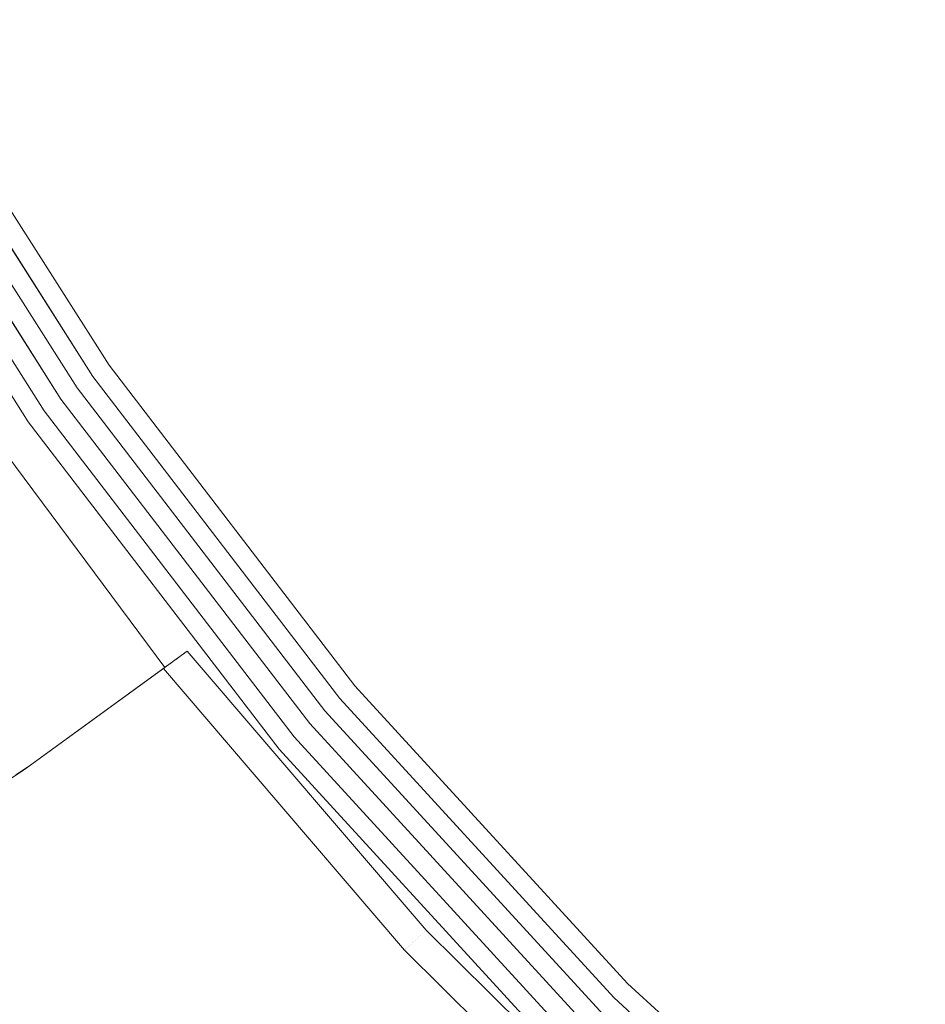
# Model space of a CAD drawing. Header units: millimetres. Extents: x -121 to 130, y -124 to 124.
# Tile 4 of 41: x -98 to -75, y -83 to -59. Entities that reach past the tile are written whole.
import ezdxf

# ---------------------------------------------------------------- set-up
doc = ezdxf.new("R2010")
doc.units = ezdxf.units.MM
doc.header["$LTSCALE"] = 25.4
doc.layers.add('Lighting-Moving Light', color=7, linetype='Continuous', lineweight=5, true_color=0x000000)

# ---------------------------------------------------------------- blocks, each defined once
blk = doc.blocks.new('Group-2-1')
at = {"layer": 'Lighting-Moving Light', "color": 7, "linetype": 'Continuous', "lineweight": 5, "transparency": 33554687}
for points, invisible_edges in [([(-38601.199, 5646.671, -577.8), (-38606.718, 5655.335, -577.8), (-38609.504, 5655.71, -577.8), (-38604.655, 5647.767, -577.8)], 10), ([(-38606.285, 5655.585, -578.305), (-38600.789, 5646.958, -578.305), (-38601.6, 5646.39, -677.305), (-38607.143, 5655.09, -677.305)], 10), ([(-38600.92, 5646.866, -577.934), (-38606.424, 5655.505, -577.934), (-38606.451, 5655.489, -577.907), (-38600.946, 5646.848, -577.907)], 15), ([(-38600.896, 5646.883, -577.963), (-38606.398, 5655.52, -577.963), (-38606.424, 5655.505, -577.934), (-38600.92, 5646.866, -577.934)], 15), ([(-38600.874, 5646.898, -577.995), (-38606.375, 5655.533, -577.995), (-38606.398, 5655.52, -577.963), (-38600.896, 5646.883, -577.963)], 15), ([(-38600.854, 5646.912, -578.029), (-38606.354, 5655.545, -578.029), (-38606.375, 5655.533, -577.995), (-38600.874, 5646.898, -577.995)], 15), ([(-38600.837, 5646.924, -578.065), (-38606.336, 5655.556, -578.065), (-38606.354, 5655.545, -578.029), (-38600.854, 5646.912, -578.029)], 15), ([(-38600.822, 5646.935, -578.103), (-38606.321, 5655.565, -578.103), (-38606.336, 5655.556, -578.065), (-38600.837, 5646.924, -578.065)], 15), ([(-38600.81, 5646.943, -578.141), (-38606.308, 5655.572, -578.141), (-38606.321, 5655.565, -578.103), (-38600.822, 5646.935, -578.103)], 15), ([(-38600.801, 5646.95, -578.181), (-38606.298, 5655.578, -578.181), (-38606.308, 5655.572, -578.141), (-38600.81, 5646.943, -578.141)], 15), ([(-38600.794, 5646.954, -578.222), (-38606.291, 5655.582, -578.222), (-38606.298, 5655.578, -578.181), (-38600.801, 5646.95, -578.181)], 15), ([(-38600.79, 5646.957, -578.263), (-38606.286, 5655.584, -578.263), (-38606.291, 5655.582, -578.222), (-38600.794, 5646.954, -578.222)], 15), ([(-38600.789, 5646.958, -578.305), (-38606.285, 5655.585, -578.305), (-38606.286, 5655.584, -578.263), (-38600.79, 5646.957, -578.263)], 14), ([(-38601.165, 5646.695, -577.802), (-38606.682, 5655.356, -577.802), (-38606.718, 5655.335, -577.8), (-38601.199, 5646.671, -577.8)], 11), ([(-38601.131, 5646.719, -577.807), (-38606.647, 5655.377, -577.807), (-38606.682, 5655.356, -577.802), (-38601.165, 5646.695, -577.802)], 15), ([(-38601.098, 5646.742, -577.815), (-38606.611, 5655.397, -577.815), (-38606.647, 5655.377, -577.807), (-38601.131, 5646.719, -577.807)], 15), ([(-38601.065, 5646.765, -577.827), (-38606.577, 5655.417, -577.827), (-38606.611, 5655.397, -577.815), (-38601.098, 5646.742, -577.815)], 15), ([(-38601.033, 5646.787, -577.843), (-38606.543, 5655.436, -577.843), (-38606.577, 5655.417, -577.827), (-38601.065, 5646.765, -577.827)], 15), ([(-38601.003, 5646.808, -577.861), (-38606.511, 5655.455, -577.861), (-38606.543, 5655.436, -577.843), (-38601.033, 5646.787, -577.843)], 15), ([(-38600.973, 5646.829, -577.882), (-38606.48, 5655.473, -577.882), (-38606.511, 5655.455, -577.861), (-38601.003, 5646.808, -577.861)], 15), ([(-38600.946, 5646.848, -577.907), (-38606.451, 5655.489, -577.907), (-38606.48, 5655.473, -577.882), (-38600.973, 5646.829, -577.882)], 15), ([(-38601.776, 5646.267, -677.711), (-38607.329, 5654.983, -677.711), (-38607.299, 5655, -677.684), (-38601.748, 5646.287, -677.684)], 15), ([(-38601.748, 5646.287, -677.684), (-38607.299, 5655, -677.684), (-38607.271, 5655.016, -677.655), (-38601.722, 5646.305, -677.655)], 15), ([(-38601.722, 5646.305, -677.655), (-38607.271, 5655.016, -677.655), (-38607.246, 5655.031, -677.624), (-38601.697, 5646.322, -677.624)], 15), ([(-38601.697, 5646.322, -677.624), (-38607.246, 5655.031, -677.624), (-38607.223, 5655.044, -677.589), (-38601.676, 5646.337, -677.589)], 15), ([(-38601.676, 5646.337, -677.589), (-38607.223, 5655.044, -677.589), (-38607.202, 5655.056, -677.553), (-38601.656, 5646.351, -677.553)], 15), ([(-38601.656, 5646.351, -677.553), (-38607.202, 5655.056, -677.553), (-38607.185, 5655.066, -677.515), (-38601.64, 5646.362, -677.515)], 15), ([(-38601.64, 5646.362, -677.515), (-38607.185, 5655.066, -677.515), (-38607.17, 5655.074, -677.475), (-38601.626, 5646.372, -677.475)], 15), ([(-38601.626, 5646.372, -677.475), (-38607.17, 5655.074, -677.475), (-38607.158, 5655.081, -677.433), (-38601.615, 5646.38, -677.433)], 15), ([(-38601.615, 5646.38, -677.433), (-38607.158, 5655.081, -677.433), (-38607.15, 5655.086, -677.391), (-38601.607, 5646.385, -677.391)], 15), ([(-38601.607, 5646.385, -677.391), (-38607.15, 5655.086, -677.391), (-38607.145, 5655.089, -677.348), (-38601.602, 5646.389, -677.348)], 15), ([(-38601.602, 5646.389, -677.348), (-38607.145, 5655.089, -677.348), (-38607.143, 5655.09, -677.305), (-38601.6, 5646.39, -677.305)], 11), ([(-38607.576, 5654.84, -677.8), (-38602.01, 5646.103, -677.8), (-38602.433, 5645.807, -677.8), (-38608.024, 5654.581, -677.8)], 10), ([(-38602.01, 5646.103, -677.8), (-38607.576, 5654.84, -677.8), (-38607.538, 5654.862, -677.798), (-38601.974, 5646.128, -677.798)], 14), ([(-38601.974, 5646.128, -677.798), (-38607.538, 5654.862, -677.798), (-38607.501, 5654.883, -677.793), (-38601.939, 5646.153, -677.793)], 15), ([(-38601.939, 5646.153, -677.793), (-38607.501, 5654.883, -677.793), (-38607.464, 5654.904, -677.783), (-38601.904, 5646.177, -677.783)], 15), ([(-38601.904, 5646.177, -677.783), (-38607.464, 5654.904, -677.783), (-38607.428, 5654.925, -677.77), (-38601.87, 5646.201, -677.77)], 15), ([(-38601.87, 5646.201, -677.77), (-38607.428, 5654.925, -677.77), (-38607.394, 5654.945, -677.754), (-38601.838, 5646.224, -677.754)], 15), ([(-38601.838, 5646.224, -677.754), (-38607.394, 5654.945, -677.754), (-38607.36, 5654.964, -677.734), (-38601.806, 5646.246, -677.734)], 15), ([(-38601.806, 5646.246, -677.734), (-38607.36, 5654.964, -677.734), (-38607.329, 5654.983, -677.711), (-38601.776, 5646.267, -677.711)], 15), ([(-38602.602, 5645.689, -677.752), (-38608.202, 5654.479, -677.752), (-38608.168, 5654.498, -677.769), (-38602.57, 5645.711, -677.769)], 15), ([(-38602.57, 5645.711, -677.769), (-38608.168, 5654.498, -677.769), (-38608.133, 5654.518, -677.782), (-38602.537, 5645.734, -677.782)], 15), ([(-38602.537, 5645.734, -677.782), (-38608.133, 5654.518, -677.782), (-38608.097, 5654.539, -677.792), (-38602.503, 5645.758, -677.792)], 15), ([(-38602.503, 5645.758, -677.792), (-38608.097, 5654.539, -677.792), (-38608.06, 5654.56, -677.798), (-38602.468, 5645.782, -677.798)], 15), ([(-38602.468, 5645.782, -677.798), (-38608.06, 5654.56, -677.798), (-38608.024, 5654.581, -677.8), (-38602.433, 5645.807, -677.8)], 11), ([(-38602.837, 5645.524, -677.312), (-38608.45, 5654.335, -677.312), (-38608.448, 5654.337, -677.355), (-38602.835, 5645.526, -677.355)], 14), ([(-38605.224, 5647.353, -583.3), (-38608.45, 5654.335, -677.312), (-38602.837, 5645.524, -677.312)], 9), ([(-38602.835, 5645.526, -677.355), (-38608.448, 5654.337, -677.355), (-38608.442, 5654.34, -677.397), (-38602.829, 5645.529, -677.397)], 15), ([(-38602.829, 5645.529, -677.397), (-38608.442, 5654.34, -677.397), (-38608.433, 5654.345, -677.438), (-38602.821, 5645.535, -677.438)], 15), ([(-38602.821, 5645.535, -677.438), (-38608.433, 5654.345, -677.438), (-38608.422, 5654.352, -677.478), (-38602.81, 5645.543, -677.478)], 15), ([(-38602.81, 5645.543, -677.478), (-38608.422, 5654.352, -677.478), (-38608.407, 5654.36, -677.518), (-38602.796, 5645.553, -677.518)], 15), ([(-38602.796, 5645.553, -677.518), (-38608.407, 5654.36, -677.518), (-38608.39, 5654.37, -677.555), (-38602.78, 5645.564, -677.555)], 15), ([(-38602.78, 5645.564, -677.555), (-38608.39, 5654.37, -677.555), (-38608.37, 5654.382, -677.591), (-38602.761, 5645.577, -677.591)], 15), ([(-38602.761, 5645.577, -677.591), (-38608.37, 5654.382, -677.591), (-38608.347, 5654.395, -677.624), (-38602.739, 5645.592, -677.624)], 15), ([(-38602.739, 5645.592, -677.624), (-38608.347, 5654.395, -677.624), (-38608.322, 5654.409, -677.655), (-38602.716, 5645.609, -677.655)], 15), ([(-38602.716, 5645.609, -677.655), (-38608.322, 5654.409, -677.655), (-38608.295, 5654.425, -677.684), (-38602.69, 5645.627, -677.684)], 15), ([(-38602.69, 5645.627, -677.684), (-38608.295, 5654.425, -677.684), (-38608.265, 5654.442, -677.71), (-38602.662, 5645.646, -677.71)], 15), ([(-38602.662, 5645.646, -677.71), (-38608.265, 5654.442, -677.71), (-38608.234, 5654.46, -677.733), (-38602.633, 5645.667, -677.733)], 15), ([(-38602.633, 5645.667, -677.733), (-38608.234, 5654.46, -677.733), (-38608.202, 5654.479, -677.752), (-38602.602, 5645.689, -677.752)], 15), ([(-38602.963, 5636.702, -577.8), (-38598.809, 5639.72, -577.8), (-38604.655, 5647.767, -577.8), (-38608.809, 5644.749, -577.8)], 10), ([(-38604.655, 5647.767, -577.8), (-38594.945, 5638.521, -577.8), (-38601.199, 5646.671, -577.8)], 9), ([(-38604.655, 5647.767, -577.8), (-38588.005, 5630.947, -577.8), (-38594.945, 5638.521, -577.8)], 9), ([(-38588.005, 5630.947, -577.8), (-38604.655, 5647.767, -577.8), (-38598.809, 5639.72, -577.8), (-38592.753, 5632.654, -577.8)], 11), ([(-38602.837, 5645.524, -677.312), (-38603.607, 5644.985, -583.3), (-38605.224, 5647.353, -583.3)], 9), ([(-38600.789, 5646.958, -578.305), (-38594.562, 5638.843, -578.305), (-38595.32, 5638.206, -677.305), (-38601.6, 5646.39, -677.305)], 10), ([(-38594.82, 5638.626, -577.827), (-38601.065, 5646.765, -577.827), (-38601.098, 5646.742, -577.815), (-38594.85, 5638.601, -577.815)], 15), ([(-38594.79, 5638.651, -577.843), (-38601.033, 5646.787, -577.843), (-38601.065, 5646.765, -577.827), (-38594.82, 5638.626, -577.827)], 15), ([(-38594.762, 5638.675, -577.861), (-38601.003, 5646.808, -577.861), (-38601.033, 5646.787, -577.843), (-38594.79, 5638.651, -577.843)], 15), ([(-38594.734, 5638.698, -577.882), (-38600.973, 5646.829, -577.882), (-38601.003, 5646.808, -577.861), (-38594.762, 5638.675, -577.861)], 15), ([(-38594.709, 5638.72, -577.907), (-38600.946, 5646.848, -577.907), (-38600.973, 5646.829, -577.882), (-38594.734, 5638.698, -577.882)], 15), ([(-38594.684, 5638.74, -577.934), (-38600.92, 5646.866, -577.934), (-38600.946, 5646.848, -577.907), (-38594.709, 5638.72, -577.907)], 15), ([(-38594.662, 5638.759, -577.963), (-38600.896, 5646.883, -577.963), (-38600.92, 5646.866, -577.934), (-38594.684, 5638.74, -577.934)], 15), ([(-38594.641, 5638.776, -577.995), (-38600.874, 5646.898, -577.995), (-38600.896, 5646.883, -577.963), (-38594.662, 5638.759, -577.963)], 15), ([(-38594.623, 5638.791, -578.029), (-38600.854, 5646.912, -578.029), (-38600.874, 5646.898, -577.995), (-38594.641, 5638.776, -577.995)], 15), ([(-38594.607, 5638.805, -578.065), (-38600.837, 5646.924, -578.065), (-38600.854, 5646.912, -578.029), (-38594.623, 5638.791, -578.029)], 15), ([(-38594.593, 5638.816, -578.103), (-38600.822, 5646.935, -578.103), (-38600.837, 5646.924, -578.065), (-38594.607, 5638.805, -578.065)], 15), ([(-38594.582, 5638.826, -578.141), (-38600.81, 5646.943, -578.141), (-38600.822, 5646.935, -578.103), (-38594.593, 5638.816, -578.103)], 15), ([(-38594.573, 5638.833, -578.181), (-38600.801, 5646.95, -578.181), (-38600.81, 5646.943, -578.141), (-38594.582, 5638.826, -578.141)], 15), ([(-38594.567, 5638.839, -578.222), (-38600.794, 5646.954, -578.222), (-38600.801, 5646.95, -578.181), (-38594.573, 5638.833, -578.181)], 15), ([(-38594.563, 5638.842, -578.263), (-38600.79, 5646.957, -578.263), (-38600.794, 5646.954, -578.222), (-38594.567, 5638.839, -578.222)], 15), ([(-38594.562, 5638.843, -578.305), (-38600.789, 5646.958, -578.305), (-38600.79, 5646.957, -578.263), (-38594.563, 5638.842, -578.263)], 14), ([(-38594.913, 5638.548, -577.802), (-38601.165, 5646.695, -577.802), (-38601.199, 5646.671, -577.8), (-38594.945, 5638.521, -577.8)], 11), ([(-38594.882, 5638.574, -577.807), (-38601.131, 5646.719, -577.807), (-38601.165, 5646.695, -577.802), (-38594.913, 5638.548, -577.802)], 15), ([(-38594.85, 5638.601, -577.815), (-38601.098, 5646.742, -577.815), (-38601.131, 5646.719, -577.807), (-38594.882, 5638.574, -577.807)], 15), ([(-38595.513, 5638.045, -677.734), (-38601.806, 5646.246, -677.734), (-38601.776, 5646.267, -677.711), (-38595.485, 5638.068, -677.711)], 15), ([(-38595.485, 5638.068, -677.711), (-38601.776, 5646.267, -677.711), (-38601.748, 5646.287, -677.684), (-38595.459, 5638.09, -677.684)], 15), ([(-38595.459, 5638.09, -677.684), (-38601.748, 5646.287, -677.684), (-38601.722, 5646.305, -677.655), (-38595.434, 5638.111, -677.655)], 15), ([(-38595.434, 5638.111, -677.655), (-38601.722, 5646.305, -677.655), (-38601.697, 5646.322, -677.624), (-38595.411, 5638.13, -677.624)], 15), ([(-38595.411, 5638.13, -677.624), (-38601.697, 5646.322, -677.624), (-38601.676, 5646.337, -677.589), (-38595.391, 5638.147, -677.589)], 15), ([(-38595.391, 5638.147, -677.589), (-38601.676, 5646.337, -677.589), (-38601.656, 5646.351, -677.553), (-38595.373, 5638.162, -677.553)], 15), ([(-38595.373, 5638.162, -677.553), (-38601.656, 5646.351, -677.553), (-38601.64, 5646.362, -677.515), (-38595.357, 5638.175, -677.515)], 15), ([(-38595.357, 5638.175, -677.515), (-38601.64, 5646.362, -677.515), (-38601.626, 5646.372, -677.475), (-38595.345, 5638.186, -677.475)], 15), ([(-38595.345, 5638.186, -677.475), (-38601.626, 5646.372, -677.475), (-38601.615, 5646.38, -677.433), (-38595.334, 5638.195, -677.433)], 15), ([(-38595.334, 5638.195, -677.433), (-38601.615, 5646.38, -677.433), (-38601.607, 5646.385, -677.391), (-38595.327, 5638.201, -677.391)], 15), ([(-38595.327, 5638.201, -677.391), (-38601.607, 5646.385, -677.391), (-38601.602, 5646.389, -677.348), (-38595.322, 5638.205, -677.348)], 15), ([(-38595.322, 5638.205, -677.348), (-38601.602, 5646.389, -677.348), (-38601.6, 5646.39, -677.305), (-38595.32, 5638.206, -677.305)], 11), ([(-38596.1, 5637.552, -677.8), (-38602.433, 5645.807, -677.8), (-38602.01, 5646.103, -677.8), (-38595.703, 5637.885, -677.8)], 10), ([(-38595.703, 5637.885, -677.8), (-38602.01, 5646.103, -677.8), (-38601.974, 5646.128, -677.798), (-38595.67, 5637.913, -677.798)], 14), ([(-38595.67, 5637.913, -677.798), (-38601.974, 5646.128, -677.798), (-38601.939, 5646.153, -677.793), (-38595.637, 5637.94, -677.793)], 15), ([(-38595.637, 5637.94, -677.793), (-38601.939, 5646.153, -677.793), (-38601.904, 5646.177, -677.783), (-38595.605, 5637.967, -677.783)], 15), ([(-38595.605, 5637.967, -677.783), (-38601.904, 5646.177, -677.783), (-38601.87, 5646.201, -677.77), (-38595.573, 5637.994, -677.77)], 15), ([(-38595.573, 5637.994, -677.77), (-38601.87, 5646.201, -677.77), (-38601.838, 5646.224, -677.754), (-38595.543, 5638.02, -677.754)], 15), ([(-38595.543, 5638.02, -677.754), (-38601.838, 5646.224, -677.754), (-38601.806, 5646.246, -677.734), (-38595.513, 5638.045, -677.734)], 15), ([(-38596.164, 5637.498, -677.792), (-38602.503, 5645.758, -677.792), (-38602.468, 5645.782, -677.798), (-38596.132, 5637.525, -677.798)], 15), ([(-38596.132, 5637.525, -677.798), (-38602.468, 5645.782, -677.798), (-38602.433, 5645.807, -677.8), (-38596.1, 5637.552, -677.8)], 11), ([(-38599.378, 5639.307, -583.3), (-38603.607, 5644.985, -583.3), (-38602.837, 5645.524, -677.312)], 10), ([(-38596.477, 5637.236, -677.312), (-38602.837, 5645.524, -677.312), (-38602.835, 5645.526, -677.355), (-38596.475, 5637.237, -677.355)], 14), ([(-38602.837, 5645.524, -677.312), (-38596.477, 5637.236, -677.312), (-38599.378, 5639.307, -583.3)], 10), ([(-38596.475, 5637.237, -677.355), (-38602.835, 5645.526, -677.355), (-38602.829, 5645.529, -677.397), (-38596.47, 5637.242, -677.397)], 15), ([(-38596.47, 5637.242, -677.397), (-38602.829, 5645.529, -677.397), (-38602.821, 5645.535, -677.438), (-38596.462, 5637.248, -677.438)], 15), ([(-38596.462, 5637.248, -677.438), (-38602.821, 5645.535, -677.438), (-38602.81, 5645.543, -677.478), (-38596.452, 5637.257, -677.478)], 15), ([(-38596.452, 5637.257, -677.478), (-38602.81, 5645.543, -677.478), (-38602.796, 5645.553, -677.518), (-38596.439, 5637.268, -677.518)], 15), ([(-38596.439, 5637.268, -677.518), (-38602.796, 5645.553, -677.518), (-38602.78, 5645.564, -677.555), (-38596.424, 5637.281, -677.555)], 15), ([(-38596.424, 5637.281, -677.555), (-38602.78, 5645.564, -677.555), (-38602.761, 5645.577, -677.591), (-38596.406, 5637.295, -677.591)], 15), ([(-38596.406, 5637.295, -677.591), (-38602.761, 5645.577, -677.591), (-38602.739, 5645.592, -677.624), (-38596.386, 5637.312, -677.624)], 15), ([(-38596.386, 5637.312, -677.624), (-38602.739, 5645.592, -677.624), (-38602.716, 5645.609, -677.655), (-38596.364, 5637.331, -677.655)], 15), ([(-38596.364, 5637.331, -677.655), (-38602.716, 5645.609, -677.655), (-38602.69, 5645.627, -677.684), (-38596.339, 5637.351, -677.684)], 15), ([(-38596.339, 5637.351, -677.684), (-38602.69, 5645.627, -677.684), (-38602.662, 5645.646, -677.71), (-38596.314, 5637.373, -677.71)], 15), ([(-38596.314, 5637.373, -677.71), (-38602.662, 5645.646, -677.71), (-38602.633, 5645.667, -677.733), (-38596.286, 5637.396, -677.733)], 15), ([(-38596.286, 5637.396, -677.733), (-38602.633, 5645.667, -677.733), (-38602.602, 5645.689, -677.752), (-38596.257, 5637.42, -677.752)], 15), ([(-38596.257, 5637.42, -677.752), (-38602.602, 5645.689, -677.752), (-38602.57, 5645.711, -677.769), (-38596.227, 5637.445, -677.769)], 15), ([(-38596.227, 5637.445, -677.769), (-38602.57, 5645.711, -677.769), (-38602.537, 5645.734, -677.782), (-38596.196, 5637.471, -677.782)], 15), ([(-38596.196, 5637.471, -677.782), (-38602.537, 5645.734, -677.782), (-38602.503, 5645.758, -677.792), (-38596.164, 5637.498, -677.792)], 15), ([(-38603.607, 5644.985, -583.3), (-38602.807, 5636.815, -583.3), (-38603.15, 5636.587, -583.3)], 9), ([(-38603.607, 5644.985, -583.3), (-38599.378, 5639.307, -583.3), (-38602.807, 5636.815, -583.3)], 8), ([(-38602.963, 5636.702, -577.8), (-38608.809, 5644.749, -577.8), (-38609.131, 5644.493, -577.8)], 9), ([(-38602.963, 5636.702, -577.8), (-38609.131, 5644.493, -577.8), (-38609.432, 5644.212, -577.8)], 9), ([(-38602.963, 5636.702, -577.8), (-38609.432, 5644.212, -577.8), (-38609.708, 5643.908, -577.8)], 9), ([(-38602.963, 5636.702, -577.8), (-38609.708, 5643.908, -577.8), (-38609.958, 5643.581, -577.8)], 9), ([(-38602.963, 5636.702, -577.8), (-38609.958, 5643.581, -577.8), (-38610.18, 5643.235, -577.8)], 9), ([(-38602.963, 5636.702, -577.8), (-38610.18, 5643.235, -577.8), (-38610.373, 5642.872, -577.8)], 9), ([(-38602.963, 5636.702, -577.8), (-38610.373, 5642.872, -577.8), (-38610.535, 5642.494, -577.8)], 9), ([(-38602.963, 5636.702, -577.8), (-38610.535, 5642.494, -577.8), (-38610.665, 5642.104, -577.8)], 9), ([(-38602.963, 5636.702, -577.8), (-38610.665, 5642.104, -577.8), (-38610.763, 5641.705, -577.8)], 9), ([(-38602.963, 5636.702, -577.8), (-38610.763, 5641.705, -577.8), (-38610.828, 5641.298, -577.8)], 9), ([(-38610.828, 5641.298, -577.8), (-38610.858, 5640.889, -577.8), (-38610.855, 5640.477, -577.8), (-38602.963, 5636.702, -577.8)], 12), ([(-38603.305, 5636.474, -577.8), (-38602.963, 5636.702, -577.8), (-38610.855, 5640.477, -577.8)], 10), ([(-38598.845, 5639.694, -577.801), (-38598.809, 5639.72, -577.8), (-38602.963, 5636.702, -577.8)], 8), ([(-38602.963, 5636.702, -577.8), (-38598.892, 5639.659, -577.807), (-38598.862, 5639.682, -577.803), (-38598.845, 5639.694, -577.801)], 9), ([(-38598.94, 5639.625, -577.818), (-38598.892, 5639.659, -577.807), (-38602.963, 5636.702, -577.8)], 10), ([(-38598.952, 5639.616, -577.821), (-38598.94, 5639.625, -577.818), (-38602.963, 5636.702, -577.8)], 10), ([(-38602.963, 5636.702, -577.8), (-38598.965, 5639.606, -577.826), (-38598.952, 5639.616, -577.821)], 9), ([(-38598.998, 5639.583, -577.837), (-38598.965, 5639.606, -577.826), (-38602.963, 5636.702, -577.8)], 10), ([(-38602.963, 5636.702, -577.8), (-38599.043, 5639.55, -577.858), (-38598.998, 5639.583, -577.837)], 9), ([(-38599.064, 5639.534, -577.87), (-38599.043, 5639.55, -577.858), (-38602.963, 5636.702, -577.8)], 10), ([(-38602.963, 5636.702, -577.8), (-38599.086, 5639.518, -577.883), (-38599.064, 5639.534, -577.87)], 9), ([(-38599.064, 5639.534, -577.87), (-38599.086, 5639.518, -577.883), (-38593.027, 5632.4, -577.9)], 10), ([(-38599.043, 5639.55, -577.858), (-38599.064, 5639.534, -577.87), (-38592.984, 5632.439, -577.87)], 10), ([(-38593.027, 5632.4, -577.9), (-38592.984, 5632.439, -577.87), (-38599.064, 5639.534, -577.87)], 11), ([(-38598.998, 5639.583, -577.837), (-38599.043, 5639.55, -577.858), (-38592.984, 5632.439, -577.87)], 10), ([(-38598.965, 5639.606, -577.826), (-38598.998, 5639.583, -577.837), (-38592.94, 5632.48, -577.845)], 10), ([(-38592.984, 5632.439, -577.87), (-38592.94, 5632.48, -577.845), (-38598.998, 5639.583, -577.837)], 11), ([(-38598.952, 5639.616, -577.821), (-38598.965, 5639.606, -577.826), (-38592.895, 5632.522, -577.825)], 10), ([(-38592.94, 5632.48, -577.845), (-38592.895, 5632.522, -577.825), (-38598.965, 5639.606, -577.826)], 11), ([(-38598.94, 5639.625, -577.818), (-38598.952, 5639.616, -577.821), (-38592.895, 5632.522, -577.825)], 10), ([(-38598.892, 5639.659, -577.807), (-38598.94, 5639.625, -577.818), (-38592.895, 5632.522, -577.825)], 10), ([(-38598.862, 5639.682, -577.803), (-38598.892, 5639.659, -577.807), (-38592.848, 5632.566, -577.811)], 10), ([(-38592.895, 5632.522, -577.825), (-38592.848, 5632.566, -577.811), (-38598.892, 5639.659, -577.807)], 11), ([(-38598.845, 5639.694, -577.801), (-38598.862, 5639.682, -577.803), (-38592.801, 5632.61, -577.803)], 10), ([(-38592.848, 5632.566, -577.811), (-38592.801, 5632.61, -577.803), (-38598.862, 5639.682, -577.803)], 11), ([(-38598.809, 5639.72, -577.8), (-38598.845, 5639.694, -577.801), (-38592.801, 5632.61, -577.803)], 10), ([(-38592.801, 5632.61, -577.803), (-38592.753, 5632.654, -577.8), (-38598.809, 5639.72, -577.8)], 9), ([(-38599.129, 5639.488, -577.913), (-38599.086, 5639.518, -577.883), (-38602.963, 5636.702, -577.8)], 10), ([(-38599.139, 5639.48, -577.921), (-38599.129, 5639.488, -577.913), (-38602.963, 5636.702, -577.8)], 10), ([(-38599.156, 5639.468, -577.935), (-38599.139, 5639.48, -577.921), (-38602.963, 5636.702, -577.8)], 10), ([(-38602.963, 5636.702, -577.8), (-38599.178, 5639.452, -577.955), (-38599.156, 5639.468, -577.935)], 9), ([(-38602.963, 5636.702, -577.8), (-38599.215, 5639.425, -577.992), (-38599.178, 5639.452, -577.955)], 9), ([(-38599.236, 5639.409, -578.018), (-38599.215, 5639.425, -577.992), (-38602.963, 5636.702, -577.8)], 10), ([(-38602.963, 5636.702, -577.8), (-38599.25, 5639.4, -578.034), (-38599.236, 5639.409, -578.018)], 9), ([(-38599.282, 5639.377, -578.079), (-38599.25, 5639.4, -578.034), (-38602.963, 5636.702, -577.8)], 10), ([(-38599.289, 5639.371, -578.091), (-38599.282, 5639.377, -578.079), (-38602.963, 5636.702, -577.8)], 10), ([(-38599.304, 5639.36, -578.118), (-38599.289, 5639.371, -578.091), (-38602.963, 5636.702, -577.8)], 10), ([(-38602.963, 5636.702, -577.8), (-38599.317, 5639.351, -578.139), (-38599.304, 5639.36, -578.118)], 9), ([(-38602.963, 5636.702, -577.8), (-38599.342, 5639.333, -578.19), (-38599.317, 5639.351, -578.139)], 9), ([(-38602.963, 5636.702, -577.8), (-38599.363, 5639.317, -578.243), (-38599.358, 5639.321, -578.23), (-38599.342, 5639.333, -578.19)], 9), ([(-38599.381, 5639.304, -578.299), (-38599.363, 5639.317, -578.243), (-38602.963, 5636.702, -577.8)], 10), ([(-38602.963, 5636.702, -577.8), (-38602.807, 5636.815, -583.3), (-38599.378, 5639.307, -583.3), (-38599.416, 5639.279, -578.545)], 8), ([(-38599.385, 5639.302, -578.312), (-38599.381, 5639.304, -578.299), (-38602.963, 5636.702, -577.8)], 10), ([(-38599.394, 5639.295, -578.352), (-38599.385, 5639.302, -578.312), (-38602.963, 5636.702, -577.8)], 10), ([(-38602.963, 5636.702, -577.8), (-38599.398, 5639.292, -578.368), (-38599.394, 5639.295, -578.352)], 9), ([(-38602.963, 5636.702, -577.8), (-38599.408, 5639.285, -578.426), (-38599.398, 5639.292, -578.368)], 9), ([(-38602.963, 5636.702, -577.8), (-38599.414, 5639.28, -578.485), (-38599.413, 5639.281, -578.48), (-38599.408, 5639.285, -578.426)], 9), ([(-38597.169, 5636.656, -578.545), (-38599.416, 5639.279, -578.545), (-38599.378, 5639.307, -583.3)], 8), ([(-38599.408, 5639.285, -578.426), (-38599.413, 5639.281, -578.48), (-38593.301, 5632.146, -578.48)], 10), ([(-38599.398, 5639.292, -578.368), (-38599.408, 5639.285, -578.426), (-38593.294, 5632.152, -578.415)], 10), ([(-38593.301, 5632.146, -578.48), (-38593.294, 5632.152, -578.415), (-38599.408, 5639.285, -578.426)], 11), ([(-38599.394, 5639.295, -578.352), (-38599.398, 5639.292, -578.368), (-38593.294, 5632.152, -578.415)], 10), ([(-38599.385, 5639.302, -578.312), (-38599.394, 5639.295, -578.352), (-38593.283, 5632.162, -578.352)], 10), ([(-38593.294, 5632.152, -578.415), (-38593.283, 5632.162, -578.352), (-38599.394, 5639.295, -578.352)], 11), ([(-38599.381, 5639.304, -578.299), (-38599.385, 5639.302, -578.312), (-38593.283, 5632.162, -578.352)], 10), ([(-38599.363, 5639.317, -578.243), (-38599.381, 5639.304, -578.299), (-38593.269, 5632.176, -578.29)], 10), ([(-38593.283, 5632.162, -578.352), (-38593.269, 5632.176, -578.29), (-38599.381, 5639.304, -578.299)], 11), ([(-38599.378, 5639.307, -583.3), (-38596.477, 5637.236, -677.312), (-38597.169, 5636.656, -578.545)], 11), ([(-38599.358, 5639.321, -578.23), (-38599.363, 5639.317, -578.243), (-38593.269, 5632.176, -578.29)], 10), ([(-38599.342, 5639.333, -578.19), (-38599.358, 5639.321, -578.23), (-38593.25, 5632.193, -578.23)], 10), ([(-38593.269, 5632.176, -578.29), (-38593.25, 5632.193, -578.23), (-38599.358, 5639.321, -578.23)], 11), ([(-38599.317, 5639.351, -578.139), (-38599.342, 5639.333, -578.19), (-38593.228, 5632.213, -578.172)], 10), ([(-38593.25, 5632.193, -578.23), (-38593.228, 5632.213, -578.172), (-38599.342, 5639.333, -578.19)], 11), ([(-38599.304, 5639.36, -578.118), (-38599.317, 5639.351, -578.139), (-38593.228, 5632.213, -578.172)], 10), ([(-38599.289, 5639.371, -578.091), (-38599.304, 5639.36, -578.118), (-38593.202, 5632.237, -578.117)], 10), ([(-38593.228, 5632.213, -578.172), (-38593.202, 5632.237, -578.117), (-38599.304, 5639.36, -578.118)], 11), ([(-38599.282, 5639.377, -578.079), (-38599.289, 5639.371, -578.091), (-38593.202, 5632.237, -578.117)], 10), ([(-38599.25, 5639.4, -578.034), (-38599.282, 5639.377, -578.079), (-38593.173, 5632.264, -578.066)], 10), ([(-38593.202, 5632.237, -578.117), (-38593.173, 5632.264, -578.066), (-38599.282, 5639.377, -578.079)], 11), ([(-38599.236, 5639.409, -578.018), (-38599.25, 5639.4, -578.034), (-38593.173, 5632.264, -578.066)], 10), ([(-38599.215, 5639.425, -577.992), (-38599.236, 5639.409, -578.018), (-38593.14, 5632.295, -578.018)], 10), ([(-38593.173, 5632.264, -578.066), (-38593.14, 5632.295, -578.018), (-38599.236, 5639.409, -578.018)], 11), ([(-38599.178, 5639.452, -577.955), (-38599.215, 5639.425, -577.992), (-38593.105, 5632.327, -577.974)], 10), ([(-38593.14, 5632.295, -578.018), (-38593.105, 5632.327, -577.974), (-38599.215, 5639.425, -577.992)], 11), ([(-38599.156, 5639.468, -577.935), (-38599.178, 5639.452, -577.955), (-38593.105, 5632.327, -577.974)], 10), ([(-38599.139, 5639.48, -577.921), (-38599.156, 5639.468, -577.935), (-38593.067, 5632.362, -577.935)], 10), ([(-38593.105, 5632.327, -577.974), (-38593.067, 5632.362, -577.935), (-38599.156, 5639.468, -577.935)], 11), ([(-38593.067, 5632.362, -577.935), (-38593.027, 5632.4, -577.9), (-38599.129, 5639.488, -577.913), (-38599.139, 5639.48, -577.921)], 11), ([(-38599.086, 5639.518, -577.883), (-38599.129, 5639.488, -577.913), (-38593.027, 5632.4, -577.9)], 10), ([(-38599.416, 5639.279, -578.545), (-38599.414, 5639.28, -578.485), (-38602.963, 5636.702, -577.8)], 10), ([(-38599.414, 5639.28, -578.485), (-38599.416, 5639.279, -578.545), (-38597.169, 5636.656, -578.545)], 8), ([(-38597.169, 5636.656, -578.545), (-38599.413, 5639.281, -578.48), (-38599.414, 5639.28, -578.485)], 9), ([(-38597.169, 5636.656, -578.545), (-38593.303, 5632.144, -578.545), (-38593.301, 5632.146, -578.48), (-38599.413, 5639.281, -578.48)], 14), ([(-38594.562, 5638.843, -578.305), (-38587.651, 5631.301, -578.305), (-38588.351, 5630.601, -677.305), (-38595.32, 5638.206, -677.305)], 10), ([(-38587.708, 5631.244, -578.029), (-38594.623, 5638.791, -578.029), (-38594.641, 5638.776, -577.995), (-38587.725, 5631.227, -577.995)], 15), ([(-38587.693, 5631.259, -578.065), (-38594.607, 5638.805, -578.065), (-38594.623, 5638.791, -578.029), (-38587.708, 5631.244, -578.029)], 15), ([(-38587.68, 5631.272, -578.103), (-38594.593, 5638.816, -578.103), (-38594.607, 5638.805, -578.065), (-38587.693, 5631.259, -578.065)], 15), ([(-38587.67, 5631.283, -578.141), (-38594.582, 5638.826, -578.141), (-38594.593, 5638.816, -578.103), (-38587.68, 5631.272, -578.103)], 15), ([(-38587.661, 5631.291, -578.181), (-38594.573, 5638.833, -578.181), (-38594.582, 5638.826, -578.141), (-38587.67, 5631.283, -578.141)], 15), ([(-38587.656, 5631.296, -578.222), (-38594.567, 5638.839, -578.222), (-38594.573, 5638.833, -578.181), (-38587.661, 5631.291, -578.181)], 15), ([(-38587.652, 5631.3, -578.263), (-38594.563, 5638.842, -578.263), (-38594.567, 5638.839, -578.222), (-38587.656, 5631.296, -578.222)], 15), ([(-38587.651, 5631.301, -578.305), (-38594.562, 5638.843, -578.305), (-38594.563, 5638.842, -578.263), (-38587.652, 5631.3, -578.263)], 14), ([(-38587.975, 5630.977, -577.802), (-38594.913, 5638.548, -577.802), (-38594.945, 5638.521, -577.8), (-38588.005, 5630.947, -577.8)], 11), ([(-38587.946, 5631.006, -577.807), (-38594.882, 5638.574, -577.807), (-38594.913, 5638.548, -577.802), (-38587.975, 5630.977, -577.802)], 15), ([(-38587.918, 5631.035, -577.815), (-38594.85, 5638.601, -577.815), (-38594.882, 5638.574, -577.807), (-38587.946, 5631.006, -577.807)], 15), ([(-38587.889, 5631.063, -577.827), (-38594.82, 5638.626, -577.827), (-38594.85, 5638.601, -577.815), (-38587.918, 5631.035, -577.815)], 15), ([(-38587.862, 5631.09, -577.843), (-38594.79, 5638.651, -577.843), (-38594.82, 5638.626, -577.827), (-38587.889, 5631.063, -577.827)], 15), ([(-38587.836, 5631.116, -577.861), (-38594.762, 5638.675, -577.861), (-38594.79, 5638.651, -577.843), (-38587.862, 5631.09, -577.843)], 15), ([(-38587.81, 5631.142, -577.882), (-38594.734, 5638.698, -577.882), (-38594.762, 5638.675, -577.861), (-38587.836, 5631.116, -577.861)], 15), ([(-38587.787, 5631.166, -577.907), (-38594.709, 5638.72, -577.907), (-38594.734, 5638.698, -577.882), (-38587.81, 5631.142, -577.882)], 15), ([(-38587.764, 5631.188, -577.934), (-38594.684, 5638.74, -577.934), (-38594.709, 5638.72, -577.907), (-38587.787, 5631.166, -577.907)], 15), ([(-38587.743, 5631.209, -577.963), (-38594.662, 5638.759, -577.963), (-38594.684, 5638.74, -577.934), (-38587.764, 5631.188, -577.934)], 15), ([(-38587.725, 5631.227, -577.995), (-38594.641, 5638.776, -577.995), (-38594.662, 5638.759, -577.963), (-38587.743, 5631.209, -577.963)], 15), ([(-38588.556, 5630.396, -677.754), (-38595.543, 5638.02, -677.754), (-38595.513, 5638.045, -677.734), (-38588.529, 5630.423, -677.734)], 15), ([(-38588.529, 5630.423, -677.734), (-38595.513, 5638.045, -677.734), (-38595.485, 5638.068, -677.711), (-38588.503, 5630.449, -677.711)], 15), ([(-38588.503, 5630.449, -677.711), (-38595.485, 5638.068, -677.711), (-38595.459, 5638.09, -677.684), (-38588.479, 5630.473, -677.684)], 15), ([(-38588.479, 5630.473, -677.684), (-38595.459, 5638.09, -677.684), (-38595.434, 5638.111, -677.655), (-38588.456, 5630.496, -677.655)], 15), ([(-38588.456, 5630.496, -677.655), (-38595.434, 5638.111, -677.655), (-38595.411, 5638.13, -677.624), (-38588.435, 5630.517, -677.624)], 15), ([(-38588.435, 5630.517, -677.624), (-38595.411, 5638.13, -677.624), (-38595.391, 5638.147, -677.589), (-38588.417, 5630.536, -677.589)], 15), ([(-38588.417, 5630.536, -677.589), (-38595.391, 5638.147, -677.589), (-38595.373, 5638.162, -677.553), (-38588.4, 5630.552, -677.553)], 15), ([(-38588.4, 5630.552, -677.553), (-38595.373, 5638.162, -677.553), (-38595.357, 5638.175, -677.515), (-38588.386, 5630.567, -677.515)], 15), ([(-38588.386, 5630.567, -677.515), (-38595.357, 5638.175, -677.515), (-38595.345, 5638.186, -677.475), (-38588.374, 5630.578, -677.475)], 15), ([(-38588.374, 5630.578, -677.475), (-38595.345, 5638.186, -677.475), (-38595.334, 5638.195, -677.433), (-38588.364, 5630.588, -677.433)], 15), ([(-38588.364, 5630.588, -677.433), (-38595.334, 5638.195, -677.433), (-38595.327, 5638.201, -677.391), (-38588.357, 5630.595, -677.391)], 15), ([(-38588.357, 5630.595, -677.391), (-38595.327, 5638.201, -677.391), (-38595.322, 5638.205, -677.348), (-38588.353, 5630.599, -677.348)], 15), ([(-38588.353, 5630.599, -677.348), (-38595.322, 5638.205, -677.348), (-38595.32, 5638.206, -677.305), (-38588.351, 5630.601, -677.305)], 11), ([(-38595.703, 5637.885, -677.8), (-38588.705, 5630.247, -677.8), (-38589.071, 5629.881, -677.8), (-38596.1, 5637.552, -677.8)], 10), ([(-38588.705, 5630.247, -677.8), (-38595.703, 5637.885, -677.8), (-38595.67, 5637.913, -677.798), (-38588.674, 5630.278, -677.798)], 14), ([(-38588.674, 5630.278, -677.798), (-38595.67, 5637.913, -677.798), (-38595.637, 5637.94, -677.793), (-38588.644, 5630.308, -677.793)], 15), ([(-38588.644, 5630.308, -677.793), (-38595.637, 5637.94, -677.793), (-38595.605, 5637.967, -677.783), (-38588.614, 5630.338, -677.783)], 15), ([(-38588.614, 5630.338, -677.783), (-38595.605, 5637.967, -677.783), (-38595.573, 5637.994, -677.77), (-38588.585, 5630.367, -677.77)], 15), ([(-38588.585, 5630.367, -677.77), (-38595.573, 5637.994, -677.77), (-38595.543, 5638.02, -677.754), (-38588.556, 5630.396, -677.754)], 15), ([(-38589.101, 5629.851, -677.798), (-38596.132, 5637.525, -677.798), (-38596.1, 5637.552, -677.8), (-38589.071, 5629.881, -677.8)], 11), ([(-38589.37, 5629.582, -677.555), (-38596.424, 5637.281, -677.555), (-38596.406, 5637.295, -677.591), (-38589.353, 5629.599, -677.591)], 15), ([(-38589.353, 5629.599, -677.591), (-38596.406, 5637.295, -677.591), (-38596.386, 5637.312, -677.624), (-38589.335, 5629.617, -677.624)], 15), ([(-38589.335, 5629.617, -677.624), (-38596.386, 5637.312, -677.624), (-38596.364, 5637.331, -677.655), (-38589.314, 5629.638, -677.655)], 15), ([(-38589.314, 5629.638, -677.655), (-38596.364, 5637.331, -677.655), (-38596.339, 5637.351, -677.684), (-38589.292, 5629.66, -677.684)], 15), ([(-38589.292, 5629.66, -677.684), (-38596.339, 5637.351, -677.684), (-38596.314, 5637.373, -677.71), (-38589.268, 5629.684, -677.71)], 15), ([(-38589.268, 5629.684, -677.71), (-38596.314, 5637.373, -677.71), (-38596.286, 5637.396, -677.733), (-38589.243, 5629.709, -677.733)], 15), ([(-38589.243, 5629.709, -677.733), (-38596.286, 5637.396, -677.733), (-38596.257, 5637.42, -677.752), (-38589.216, 5629.736, -677.752)], 15), ([(-38589.216, 5629.736, -677.752), (-38596.257, 5637.42, -677.752), (-38596.227, 5637.445, -677.769), (-38589.188, 5629.764, -677.769)], 15), ([(-38589.188, 5629.764, -677.769), (-38596.227, 5637.445, -677.769), (-38596.196, 5637.471, -677.782), (-38589.16, 5629.792, -677.782)], 15), ([(-38589.16, 5629.792, -677.782), (-38596.196, 5637.471, -677.782), (-38596.164, 5637.498, -677.792), (-38589.13, 5629.822, -677.792)], 15), ([(-38589.13, 5629.822, -677.792), (-38596.164, 5637.498, -677.792), (-38596.132, 5637.525, -677.798), (-38589.101, 5629.851, -677.798)], 15), ([(-38593.303, 5632.144, -578.545), (-38597.169, 5636.656, -578.545), (-38596.477, 5637.236, -677.312)], 10), ([(-38589.419, 5629.533, -677.312), (-38596.477, 5637.236, -677.312), (-38596.475, 5637.237, -677.355), (-38589.417, 5629.535, -677.355)], 14), ([(-38596.477, 5637.236, -677.312), (-38589.419, 5629.533, -677.312), (-38593.303, 5632.144, -578.545)], 10), ([(-38589.417, 5629.535, -677.355), (-38596.475, 5637.237, -677.355), (-38596.47, 5637.242, -677.397), (-38589.412, 5629.54, -677.397)], 15), ([(-38589.412, 5629.54, -677.397), (-38596.47, 5637.242, -677.397), (-38596.462, 5637.248, -677.438), (-38589.405, 5629.547, -677.438)], 15), ([(-38589.405, 5629.547, -677.438), (-38596.462, 5637.248, -677.438), (-38596.452, 5637.257, -677.478), (-38589.396, 5629.556, -677.478)], 15), ([(-38589.396, 5629.556, -677.478), (-38596.452, 5637.257, -677.478), (-38596.439, 5637.268, -677.518), (-38589.384, 5629.568, -677.518)], 15), ([(-38589.384, 5629.568, -677.518), (-38596.439, 5637.268, -677.518), (-38596.424, 5637.281, -677.555), (-38589.37, 5629.582, -677.555)], 15), ([(-38603.305, 5636.474, -577.8), (-38603.15, 5636.587, -583.3), (-38602.807, 5636.815, -583.3), (-38602.963, 5636.702, -577.8)], 1), ([(-38585.609, 5625.39, -577.811), (-38592.848, 5632.566, -577.811), (-38592.895, 5632.522, -577.825), (-38585.652, 5625.343, -577.825)], 15), ([(-38585.565, 5625.438, -577.803), (-38592.801, 5632.61, -577.803), (-38592.848, 5632.566, -577.811), (-38585.609, 5625.39, -577.811)], 15), ([(-38585.521, 5625.486, -577.8), (-38592.753, 5632.654, -577.8), (-38592.801, 5632.61, -577.803), (-38585.565, 5625.438, -577.803)], 14), ([(-38592.753, 5632.654, -577.8), (-38585.521, 5625.486, -577.8), (-38580.431, 5624.007, -577.8), (-38588.005, 5630.947, -577.8)], 10), ([(-38585.845, 5625.131, -577.974), (-38593.105, 5632.327, -577.974), (-38593.14, 5632.295, -578.018), (-38585.877, 5625.095, -578.018)], 15), ([(-38585.81, 5625.169, -577.935), (-38593.067, 5632.362, -577.935), (-38593.105, 5632.327, -577.974), (-38585.845, 5625.131, -577.974)], 15), ([(-38585.773, 5625.21, -577.9), (-38593.027, 5632.4, -577.9), (-38593.067, 5632.362, -577.935), (-38585.81, 5625.169, -577.935)], 15), ([(-38585.734, 5625.252, -577.87), (-38592.984, 5632.439, -577.87), (-38593.027, 5632.4, -577.9), (-38585.773, 5625.21, -577.9)], 15), ([(-38585.693, 5625.297, -577.845), (-38592.94, 5632.48, -577.845), (-38592.984, 5632.439, -577.87), (-38585.734, 5625.252, -577.87)], 15), ([(-38585.652, 5625.343, -577.825), (-38592.895, 5632.522, -577.825), (-38592.94, 5632.48, -577.845), (-38585.693, 5625.297, -577.845)], 15), ([(-38593.301, 5632.146, -578.48), (-38593.303, 5632.144, -578.545), (-38590.042, 5628.911, -578.545)], 9), ([(-38589.419, 5629.533, -677.312), (-38590.042, 5628.911, -578.545), (-38593.303, 5632.144, -578.545)], 9), ([(-38586.018, 5624.94, -578.415), (-38593.294, 5632.152, -578.415), (-38593.301, 5632.146, -578.48), (-38586.024, 5624.934, -578.48)], 15), ([(-38590.042, 5628.911, -578.545), (-38586.026, 5624.931, -578.545), (-38586.024, 5624.934, -578.48), (-38593.301, 5632.146, -578.48)], 14), ([(-38586.008, 5624.951, -578.352), (-38593.283, 5632.162, -578.352), (-38593.294, 5632.152, -578.415), (-38586.018, 5624.94, -578.415)], 15), ([(-38585.995, 5624.966, -578.29), (-38593.269, 5632.176, -578.29), (-38593.283, 5632.162, -578.352), (-38586.008, 5624.951, -578.352)], 15), ([(-38585.978, 5624.984, -578.23), (-38593.25, 5632.193, -578.23), (-38593.269, 5632.176, -578.29), (-38585.995, 5624.966, -578.29)], 15), ([(-38585.958, 5625.007, -578.172), (-38593.228, 5632.213, -578.172), (-38593.25, 5632.193, -578.23), (-38585.978, 5624.984, -578.23)], 15), ([(-38585.934, 5625.033, -578.117), (-38593.202, 5632.237, -578.117), (-38593.228, 5632.213, -578.172), (-38585.958, 5625.007, -578.172)], 15), ([(-38585.907, 5625.062, -578.066), (-38593.173, 5632.264, -578.066), (-38593.202, 5632.237, -578.117), (-38585.934, 5625.033, -578.117)], 15), ([(-38585.877, 5625.095, -578.018), (-38593.14, 5632.295, -578.018), (-38593.173, 5632.264, -578.066), (-38585.907, 5625.062, -578.066)], 15), ([(-38587.651, 5631.301, -578.305), (-38580.11, 5624.39, -578.305), (-38580.746, 5623.632, -677.305), (-38588.351, 5630.601, -677.305)], 10), ([(-38580.326, 5624.132, -577.827), (-38587.889, 5631.063, -577.827), (-38587.918, 5631.035, -577.815), (-38580.352, 5624.102, -577.815)], 15), ([(-38580.301, 5624.162, -577.843), (-38587.862, 5631.09, -577.843), (-38587.889, 5631.063, -577.827), (-38580.326, 5624.132, -577.827)], 15), ([(-38580.277, 5624.19, -577.861), (-38587.836, 5631.116, -577.861), (-38587.862, 5631.09, -577.843), (-38580.301, 5624.162, -577.843)], 15), ([(-38580.254, 5624.218, -577.882), (-38587.81, 5631.142, -577.882), (-38587.836, 5631.116, -577.861), (-38580.277, 5624.19, -577.861)], 15), ([(-38580.232, 5624.244, -577.907), (-38587.787, 5631.166, -577.907), (-38587.81, 5631.142, -577.882), (-38580.254, 5624.218, -577.882)], 15), ([(-38580.212, 5624.268, -577.934), (-38587.764, 5631.188, -577.934), (-38587.787, 5631.166, -577.907), (-38580.232, 5624.244, -577.907)], 15), ([(-38580.193, 5624.29, -577.963), (-38587.743, 5631.209, -577.963), (-38587.764, 5631.188, -577.934), (-38580.212, 5624.268, -577.934)], 15), ([(-38580.176, 5624.311, -577.995), (-38587.725, 5631.227, -577.995), (-38587.743, 5631.209, -577.963), (-38580.193, 5624.29, -577.963)], 15), ([(-38580.161, 5624.329, -578.029), (-38587.708, 5631.244, -578.029), (-38587.725, 5631.227, -577.995), (-38580.176, 5624.311, -577.995)], 15), ([(-38580.147, 5624.345, -578.065), (-38587.693, 5631.259, -578.065), (-38587.708, 5631.244, -578.029), (-38580.161, 5624.329, -578.029)], 15), ([(-38580.136, 5624.359, -578.103), (-38587.68, 5631.272, -578.103), (-38587.693, 5631.259, -578.065), (-38580.147, 5624.345, -578.065)], 15), ([(-38580.126, 5624.37, -578.141), (-38587.67, 5631.283, -578.141), (-38587.68, 5631.272, -578.103), (-38580.136, 5624.359, -578.103)], 15), ([(-38580.119, 5624.379, -578.181), (-38587.661, 5631.291, -578.181), (-38587.67, 5631.283, -578.141), (-38580.126, 5624.37, -578.141)], 15), ([(-38580.113, 5624.385, -578.222), (-38587.656, 5631.296, -578.222), (-38587.661, 5631.291, -578.181), (-38580.119, 5624.379, -578.181)], 15), ([(-38580.11, 5624.389, -578.263), (-38587.652, 5631.3, -578.263), (-38587.656, 5631.296, -578.222), (-38580.113, 5624.385, -578.222)], 15), ([(-38580.11, 5624.39, -578.305), (-38587.651, 5631.301, -578.305), (-38587.652, 5631.3, -578.263), (-38580.11, 5624.389, -578.263)], 14), ([(-38580.404, 5624.039, -577.802), (-38587.975, 5630.977, -577.802), (-38588.005, 5630.947, -577.8), (-38580.431, 5624.007, -577.8)], 11), ([(-38580.378, 5624.07, -577.807), (-38587.946, 5631.006, -577.807), (-38587.975, 5630.977, -577.802), (-38580.404, 5624.039, -577.802)], 15), ([(-38580.352, 5624.102, -577.815), (-38587.918, 5631.035, -577.815), (-38587.946, 5631.006, -577.807), (-38580.378, 5624.07, -577.807)], 15)]:
    blk.add_3dface(points, dxfattribs=dict(at, invisible_edges=invisible_edges))
at = {"layer": 'Lighting-Moving Light', "color": 0, "flags": 1}
for tag in ['Yoke', 'Body', 'Base', 'Lens']:
    blk.add_attdef(tag, (-23394.144, 17430.034), '', height=0.18, dxfattribs=at)

msp = doc.modelspace()

# ---------------------------------------------------------------- block references
at = {"layer": 'Lighting-Moving Light', "color": 7, "transparency": 33554687}
msp.add_blockref('Group-2-1', (38504.739, -5714.213), dxfattribs=at)

doc.saveas('drawing.dxf')
